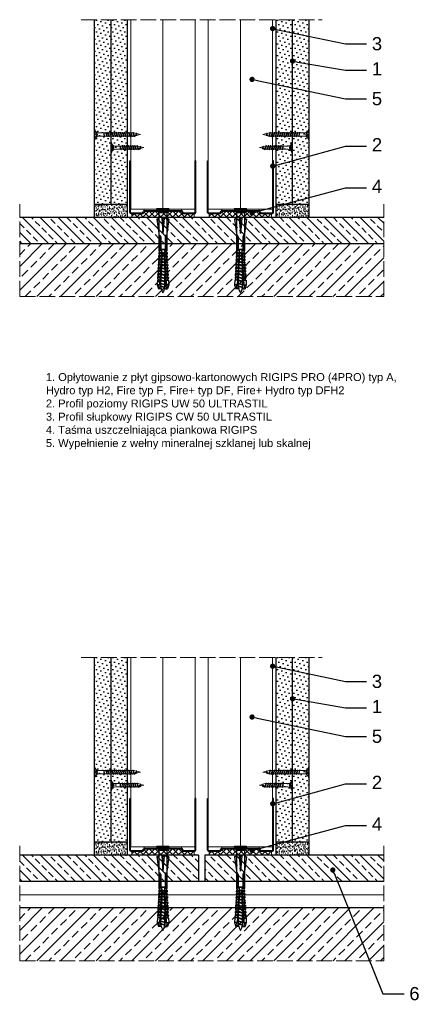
# Model space of a CAD drawing. Header units: millimetres. Extents: x 1487 to 3191, y -145 to 1276.
# Tile 3 of 6: x 1487 to 1790, y 529 to 1276. Entities that reach past the tile are written whole.
import ezdxf
from ezdxf import colors
from ezdxf.entities.mleader import LeaderData, LeaderLine
from ezdxf.math import Vec2, Vec3

# ---------------------------------------------------------------- set-up
doc = ezdxf.new("R2010")
doc.units = ezdxf.units.MM
doc.linetypes.add('ACAD_ISO02W100', pattern=[15, 12, -3])
for name, color, linetype, lineweight in [('_ISOVER WELNA', 7, 'BATTING', 9), ('_RIGIPS AKCESORIA', 7, 'Continuous', 18), ('_RIGIPS G-K', 7, 'Continuous', 25), ('_RIGIPS PROFIL', 7, 'Continuous', 18), ('KRESKOWANIE', 7, 'Continuous', 9), ('OPISY', 7, 'Continuous', 9), ('PRZERYWANA', 7, 'ACAD_ISO02W100', 9)]:
    doc.layers.add(name, color=color, linetype=linetype, lineweight=lineweight)
doc.styles.get("Standard").update_dxf_attribs({"font": 'arial.ttf'})
doc.linetypes.add('BATTING', pattern='A,0.00254,-2.54,[134,ltypeshp.shx,S=2.54,R=0,X=-2.54,Y=0],-5.08,[134,ltypeshp.shx,S=2.54,R=180,X=2.54,Y=0],-2.54', length=10.16254)

# ---------------------------------------------------------------- blocks, each defined once
blk = doc.blocks.new('TN 25')
at = {"layer": '_RIGIPS AKCESORIA'}
for p, q in [((0, -0.84), (0, 7.16)), ((0, 7.16), (0.46, 7.16)), ((0.46, 4.78), (0, 4.78)), ((0, 3.5), (1.77, 3.5)), ((0, 2.83), (1.77, 2.83)), ((0.46, 1.64), (0, 1.64)), ((0.46, 7.16), (0.46, 4.78)), ((0.46, -0.84), (0.46, 1.64)), ((1.77, 3.5), (1.77, 4.2)), ((1.77, 2.83), (1.77, 2.18)), ((3.02, 4.46), (8.47, 4.46)), ((7.49, 2.01), (3.55, 2.01)), ((7.12, 4.46), (7.12, 3.18)), ((8.03, 2.01), (7.12, 4.46)), ((7.12, 3.18), (7.65, 1.53)), ((7.65, 1.53), (8.03, 2.01)), ((9.41, 2.01), (8.03, 2.01)), ((8.47, 4.46), (8.79, 5)), ((9.61, 1.51), (8.47, 4.46)), ((8.79, 5), (9.93, 2.01)), ((9, 4.46), (10.1, 4.46)), ((9.93, 2.01), (9.61, 1.51)), ((11.04, 2.01), (9.93, 2.01)), ((10.1, 4.46), (10.41, 5)), ((11.23, 1.51), (10.1, 4.46)), ((10.41, 5), (11.56, 2.01)), ((10.62, 4.46), (11.67, 4.46)), ((11.56, 2.01), (11.23, 1.51)), ((12.61, 2.01), (11.56, 2.01)), ((11.67, 4.46), (11.99, 5)), ((12.81, 1.51), (11.67, 4.46)), ((11.99, 5), (13.14, 2.01)), ((12.2, 4.46), (13.21, 4.46)), ((13.14, 2.01), (12.81, 1.51)), ((14.15, 2.01), (13.14, 2.01)), ((13.21, 4.46), (13.52, 5)), ((14.34, 1.51), (13.21, 4.46)), ((13.52, 5), (14.67, 2.01)), ((13.73, 4.46), (14.8, 4.46)), ((14.67, 2.01), (14.34, 1.51)), ((15.74, 2.01), (14.67, 2.01)), ((14.8, 4.46), (15.12, 5)), ((15.94, 1.51), (14.8, 4.46)), ((15.12, 5), (16.26, 2.01)), ((15.33, 4.46), (16.42, 4.46)), ((16.26, 2.01), (15.94, 1.51)), ((17.36, 2.01), (16.26, 2.01)), ((16.42, 4.46), (16.73, 5)), ((17.55, 1.51), (16.42, 4.46)), ((16.73, 5), (17.88, 2.01)), ((16.94, 4.46), (17.99, 4.46)), ((17.88, 2.01), (17.55, 1.51)), ((18.93, 2.01), (17.88, 2.01)), ((17.99, 4.46), (18.31, 5)), ((19.13, 1.51), (17.99, 4.46)), ((18.31, 5), (19.45, 2.01)), ((18.52, 4.46), (19.68, 4.46)), ((19.45, 2.01), (19.13, 1.51)), ((19.45, 2.01), (20.62, 2.01)), ((19.68, 4.46), (20, 5)), ((20.82, 1.51), (19.68, 4.46)), ((20, 5), (21.14, 2.01)), ((20.21, 4.46), (20.7, 4.46)), ((20.7, 4.46), (22.28, 3.98)), ((21.14, 2.01), (20.82, 1.51)), ((21.14, 2.01), (21.81, 2.12)), ((21.85, 1.83), (21.67, 3.28)), ((21.67, 3.28), (22.14, 2.4)), ((22.14, 2.4), (21.85, 1.83)), ((22.7, 2.36), (22.14, 2.4)), ((22.28, 3.98), (22.56, 4.37)), ((22.7, 2.36), (22.28, 3.98)), ((22.56, 4.37), (23.03, 2.71)), ((23.03, 2.71), (22.7, 2.36)), ((22.71, 3.85), (25, 3.24)), ((25, 3.24), (23.03, 2.71)), ((0, -0.84), (0.46, -0.84))]:
    blk.add_line(p, q, dxfattribs=at)
for centre, major_axis, ratio, start_param, end_param in [((3.09, 7.67), (0.17, 3.2), 0.826134, 1.773653, 3.180586), ((-0.04, 0.9), (0, 3.93), 0.848176, -0.720942, -0.151112), ((3.37, -1.57), (0.28, 3.57), 0.832181, 0.035984, 1.430787), ((-2.73, 15.91), (0, 14.76), 0.848176, 3.399396, 3.475072), ((0.59, 4.62), (0, 2.81), 0.848176, 3.475072, 3.862535), ((1.66, 3.18), (0, 0.895), 0.848176, -1.552777, -0.720942), ((1.66, 3.18), (0, 0.895), 0.848176, 3.862535, 4.730408)]:
    blk.add_ellipse(centre, major_axis=major_axis, ratio=ratio, start_param=start_param, end_param=end_param, dxfattribs=at)
blk = doc.blocks.new('UW 50 ULTRASTIL')
h = blk.add_hatch()
h.set_pattern_fill('ANSI31', color=256, scale=0.5, style=0)
h.paths.add_polyline_path([(-104.51, 0.56), (-104.18, 1.24, -0.286951), (-103.29, 1.8), (-82.41, 1.8), (-76.29, 1.8, -0.286951), (-75.39, 1.24), (-75.06, 0.56, 0.286951), (-74.16, 0), (-65.59, 0, 0.414214), (-64.79, 0.8), (-64.79, 40), (-65.34, 40), (-65.34, 0.8, -0.414214), (-65.59, 0.55), (-73.82, 0.55, -0.286951), (-74.72, 1.11), (-75.05, 1.79, 0.286951), (-75.94, 2.35), (-103.63, 2.35, 0.286951), (-104.53, 1.79), (-104.86, 1.11, -0.286951), (-105.76, 0.55), (-113.99, 0.55, -0.414214), (-114.24, 0.8), (-114.24, 40), (-114.79, 40), (-114.79, 0.8, 0.414214), (-113.99, 0), (-105.41, 0, 0.286951)])
for p, q in [((-114.79, 0.8), (-114.79, 40)), ((-114.79, 40), (-114.24, 40)), ((-114.24, 0.8), (-114.24, 40)), ((-65.34, 0.8), (-65.34, 40)), ((-64.79, 40), (-65.34, 40)), ((-64.79, 0.8), (-64.79, 40)), ((-113.99, 0.55), (-105.76, 0.55)), ((-113.99, 0), (-105.41, 0)), ((-104.86, 1.11), (-104.53, 1.79)), ((-104.51, 0.56), (-104.18, 1.24)), ((-103.63, 2.35), (-75.94, 2.35)), ((-103.29, 1.8), (-76.29, 1.8)), ((-75.06, 0.56), (-75.39, 1.24)), ((-74.72, 1.11), (-75.05, 1.79)), ((-74.16, 0), (-65.59, 0)), ((-73.82, 0.55), (-65.59, 0.55))]:
    blk.add_line(p, q)
for centre, radius, start, end in [((-113.99, 0.8), 0.8, 180, 270), ((-113.99, 0.8), 0.25, 180, 270), ((-105.76, 1.55), 1, 270, 334.04349), ((-105.41, 1), 1, 270, 334.04349), ((-103.63, 1.35), 1, 90, 154.04349), ((-103.29, 0.8), 1, 90, 154.04349), ((-76.29, 0.8), 1, 25.95651, 90), ((-75.94, 1.35), 1, 25.95651, 90), ((-74.16, 1), 1, 205.95651, 270), ((-73.82, 1.55), 1, 205.95651, 270), ((-65.59, 0.8), 0.8, 270, 0), ((-65.59, 0.8), 0.25, 270, 0)]:
    blk.add_arc(centre, radius, start, end)
blk = doc.blocks.new('TN 35')
at = {"layer": '_RIGIPS AKCESORIA'}
for p, q in [((0, -0.84), (0, 7.16)), ((0, 7.16), (0.46, 7.16)), ((0.46, 4.78), (0, 4.78)), ((0, 3.5), (1.77, 3.5)), ((0, 2.83), (1.77, 2.83)), ((0.46, 1.64), (0, 1.64)), ((0.46, 7.16), (0.46, 4.78)), ((0.46, -0.84), (0.46, 1.64)), ((1.77, 3.5), (1.77, 4.2)), ((1.77, 2.83), (1.77, 2.18)), ((3.02, 4.46), (8.47, 4.46)), ((7.49, 2.01), (3.55, 2.01)), ((7.12, 4.46), (7.12, 3.18)), ((8.03, 2.01), (7.12, 4.46)), ((7.12, 3.18), (7.65, 1.53)), ((7.65, 1.53), (8.03, 2.01)), ((9.41, 2.01), (8.03, 2.01)), ((8.47, 4.46), (8.79, 5)), ((9.61, 1.51), (8.47, 4.46)), ((8.79, 5), (9.93, 2.01)), ((9, 4.46), (10.1, 4.46)), ((9.93, 2.01), (9.61, 1.51)), ((11.04, 2.01), (9.93, 2.01)), ((10.1, 4.46), (10.41, 5)), ((11.23, 1.51), (10.1, 4.46)), ((10.41, 5), (11.56, 2.01)), ((10.62, 4.46), (11.67, 4.46)), ((11.56, 2.01), (11.23, 1.51)), ((12.61, 2.01), (11.56, 2.01)), ((11.67, 4.46), (11.99, 5)), ((12.81, 1.51), (11.67, 4.46)), ((11.99, 5), (13.14, 2.01)), ((12.2, 4.46), (13.21, 4.46)), ((13.14, 2.01), (12.81, 1.51)), ((14.15, 2.01), (13.14, 2.01)), ((13.21, 4.46), (13.52, 5)), ((14.34, 1.51), (13.21, 4.46)), ((13.52, 5), (14.67, 2.01)), ((13.73, 4.46), (14.8, 4.46)), ((14.67, 2.01), (14.34, 1.51)), ((15.74, 2.01), (14.67, 2.01)), ((14.8, 4.46), (15.12, 5)), ((15.94, 1.51), (14.8, 4.46)), ((15.12, 5), (16.26, 2.01)), ((15.33, 4.46), (16.42, 4.46)), ((16.26, 2.01), (15.94, 1.51)), ((17.36, 2.01), (16.26, 2.01)), ((16.42, 4.46), (16.73, 5)), ((17.55, 1.51), (16.42, 4.46)), ((16.73, 5), (17.88, 2.01)), ((16.94, 4.46), (17.99, 4.46)), ((17.88, 2.01), (17.55, 1.51)), ((18.93, 2.01), (17.84, 2.01)), ((17.99, 4.46), (18.31, 5)), ((19.13, 1.51), (17.99, 4.46)), ((18.31, 5), (19.45, 2.01)), ((18.52, 4.46), (19.57, 4.46)), ((19.45, 2.01), (19.13, 1.51)), ((20.51, 2.01), (19.41, 2.01)), ((19.57, 4.46), (19.88, 5)), ((20.7, 1.51), (19.57, 4.46)), ((19.88, 5), (21.03, 2.01)), ((20.09, 4.46), (21.14, 4.46)), ((21.03, 2.01), (20.7, 1.51)), ((22.08, 2.01), (20.99, 2.01)), ((21.14, 4.46), (21.46, 5)), ((22.28, 1.51), (21.14, 4.46)), ((21.46, 5), (22.6, 2.01)), ((21.67, 4.46), (22.72, 4.46)), ((22.6, 2.01), (22.28, 1.51)), ((23.66, 2.01), (22.56, 2.01)), ((22.72, 4.46), (23.03, 5)), ((23.85, 1.51), (22.72, 4.46)), ((23.03, 5), (24.18, 2.01)), ((23.24, 4.46), (24.29, 4.46)), ((24.18, 2.01), (23.85, 1.51)), ((25.23, 2.01), (24.14, 2.01)), ((24.29, 4.46), (24.61, 5)), ((25.43, 1.51), (24.29, 4.46)), ((24.61, 5), (25.75, 2.01)), ((24.81, 4.46), (25.87, 4.46)), ((25.75, 2.01), (25.43, 1.51)), ((26.81, 2.01), (25.71, 2.01)), ((25.87, 4.46), (26.18, 5)), ((27, 1.51), (25.87, 4.46)), ((26.18, 5), (27.33, 2.01)), ((26.39, 4.46), (27.44, 4.46)), ((27.33, 2.01), (27, 1.51)), ((28.38, 2.01), (27.33, 2.01)), ((27.44, 4.46), (27.76, 5)), ((28.58, 1.51), (27.44, 4.46)), ((27.76, 5), (28.9, 2.01)), ((27.96, 4.46), (29.13, 4.46)), ((28.9, 2.01), (28.58, 1.51)), ((28.9, 2.01), (30.07, 2.01)), ((29.13, 4.46), (29.45, 5)), ((30.27, 1.51), (29.13, 4.46)), ((29.45, 5), (30.59, 2.01)), ((29.65, 4.46), (30.15, 4.46)), ((30.15, 4.46), (31.73, 3.98)), ((30.59, 2.01), (30.27, 1.51)), ((30.59, 2.01), (31.26, 2.12)), ((31.3, 1.83), (31.12, 3.28)), ((31.12, 3.28), (31.59, 2.4)), ((31.59, 2.4), (31.3, 1.83)), ((32.15, 2.36), (31.59, 2.4)), ((31.73, 3.98), (32.01, 4.37)), ((32.15, 2.36), (31.73, 3.98)), ((32.01, 4.37), (32.48, 2.71)), ((32.48, 2.71), (32.15, 2.36)), ((32.16, 3.85), (35, 3.24)), ((35, 3.24), (32.48, 2.71)), ((0, -0.84), (0.46, -0.84))]:
    blk.add_line(p, q, dxfattribs=at)
for centre, major_axis, ratio, start_param, end_param in [((3.09, 7.67), (0.17, 3.2), 0.826134, 1.773653, 3.180586), ((-0.04, 0.9), (0, 3.93), 0.848176, -0.720942, -0.151112), ((3.37, -1.57), (0.28, 3.57), 0.832181, 0.035984, 1.430787), ((-2.73, 15.91), (0, 14.76), 0.848176, 3.399396, 3.475072), ((0.59, 4.62), (0, 2.81), 0.848176, 3.475072, 3.862535), ((1.66, 3.18), (0, 0.895), 0.848176, -1.552777, -0.720942), ((1.66, 3.18), (0, 0.895), 0.848176, 3.862535, 4.730408)]:
    blk.add_ellipse(centre, major_axis=major_axis, ratio=ratio, start_param=start_param, end_param=end_param, dxfattribs=at)
blk = doc.blocks.new('kolek rozprezny komplet 60')
for p, q in [((390.66, 217.01), (390.76, 218.91)), ((393.15, 216.88), (390.66, 217.01)), ((393.75, 218.75), (390.71, 217.96)), ((393.81, 219.85), (390.76, 218.91)), ((391.67, 216.95), (392.67, 216.95)), ((392.67, 216.95), (391.67, 213.95)), ((392.67, 216.95), (392.07, 213.95)), ((393.07, 216.95), (392.07, 213.95)), ((392.67, 216.95), (393.04, 217.45)), ((393.07, 216.95), (393.04, 217.45)), ((393.07, 216.95), (394.67, 216.95)), ((394.67, 216.95), (393.67, 213.95)), ((393.68, 217.35), (393.81, 219.85)), ((417.38, 216.11), (393.68, 217.35)), ((420.47, 216.55), (393.71, 217.95)), ((397.41, 219.66), (393.81, 219.85)), ((394.67, 216.95), (394.07, 213.95)), ((395.07, 216.95), (394.07, 213.95)), ((394.67, 216.95), (394.92, 217.29)), ((395.07, 216.95), (395.05, 217.28)), ((395.07, 216.95), (397.07, 216.95)), ((397.07, 216.95), (396.07, 213.95)), ((397.07, 216.95), (396.47, 213.95)), ((397.47, 216.95), (396.47, 213.95)), ((397.07, 216.95), (397.23, 217.17)), ((397.31, 217.76), (397.41, 219.66)), ((397.47, 216.95), (397.46, 217.16)), ((397.47, 216.95), (399.47, 216.95)), ((397.67, 217.14), (397.71, 217.74)), ((399, 219.58), (397.82, 218.98)), ((398.47, 217.1), (398.5, 217.7)), ((399.47, 216.95), (398.47, 213.95)), ((399.47, 216.95), (398.87, 213.95)), ((399.87, 216.95), (398.87, 213.95)), ((398.9, 217.68), (399, 219.58)), ((399.8, 219.54), (399, 219.58)), ((399.47, 216.95), (399.55, 217.05)), ((399.7, 217.64), (399.8, 219.54)), ((399.87, 216.95), (399.87, 217.03)), ((399.87, 216.95), (401.38, 216.95)), ((400.07, 217.02), (400.1, 217.62)), ((401.4, 219.45), (400.22, 218.85)), ((400.87, 216.98), (400.9, 217.58)), ((401.87, 216.92), (400.87, 213.95)), ((401.87, 216.92), (401.27, 213.95)), ((402.26, 216.9), (401.27, 213.95)), ((401.3, 217.56), (401.4, 219.45)), ((402.2, 219.41), (401.4, 219.45)), ((402.1, 217.51), (402.2, 219.41)), ((402.47, 216.89), (402.5, 217.49)), ((403.8, 219.33), (402.61, 218.72)), ((403.27, 216.85), (403.3, 217.45)), ((404.22, 216.8), (403.31, 214.05)), ((403.7, 217.43), (403.8, 219.33)), ((404.24, 216.8), (403.7, 214.07)), ((404.62, 216.78), (403.72, 214.07)), ((404.6, 219.29), (403.8, 219.33)), ((404.5, 217.39), (404.6, 219.29)), ((404.86, 216.77), (404.9, 217.37)), ((406.19, 219.2), (405.01, 218.6)), ((405.66, 216.73), (405.69, 217.32)), ((406.58, 216.68), (405.75, 214.18)), ((406.09, 217.3), (406.19, 219.2)), ((406.62, 216.68), (406.12, 214.2)), ((406.98, 216.66), (406.16, 214.2)), ((406.99, 219.16), (406.19, 219.2)), ((406.89, 217.26), (406.99, 219.16)), ((407.26, 216.64), (407.29, 217.24)), ((408.59, 219.08), (407.41, 218.47)), ((408.06, 216.6), (408.09, 217.2)), ((408.94, 216.55), (408.19, 214.31)), ((408.49, 217.18), (408.59, 219.08)), ((408.99, 216.55), (408.55, 214.33)), ((409.39, 219.03), (408.59, 219.08)), ((409.34, 216.53), (408.6, 214.33)), ((409.29, 217.14), (409.39, 219.03)), ((409.66, 216.52), (409.69, 217.12)), ((410.99, 218.95), (409.8, 218.35)), ((410.46, 216.47), (410.49, 217.07)), ((410.89, 217.05), (410.99, 218.95)), ((412.59, 218.87), (411.4, 218.26)), ((412.05, 216.39), (412.09, 216.99)), ((412.49, 216.97), (412.59, 218.87)), ((413.38, 218.82), (412.59, 218.87)), ((412.85, 216.35), (412.89, 216.95)), ((413.28, 216.93), (413.38, 218.82)), ((414.98, 218.74), (413.8, 218.14)), ((414.45, 216.27), (414.48, 216.86)), ((414.88, 216.84), (414.98, 218.74)), ((415.78, 218.7), (414.98, 218.74)), ((415.25, 216.22), (415.28, 216.82)), ((415.68, 216.8), (415.78, 218.7)), ((417.38, 218.62), (416.2, 218.01)), ((417.28, 216.72), (417.38, 218.62)), ((418.18, 218.57), (417.38, 218.62)), ((418.08, 216.68), (418.18, 218.57)), ((419.78, 218.49), (418.59, 217.89)), ((419.68, 216.59), (419.78, 218.49)), ((430.17, 217.15), (419.71, 217.15)), ((431.37, 217.95), (419.75, 217.95)), ((448.67, 218.45), (419.77, 218.45)), ((420.47, 217.15), (420.47, 213.75)), ((420.67, 217.15), (420.67, 213.75)), ((420.87, 217.15), (420.87, 213.75)), ((443.47, 219.95), (432.8, 218.45)), ((443.47, 218.45), (443.47, 219.95)), ((443.47, 219.95), (444.34, 218.45)), ((450.17, 219.95), (448.67, 218.45)), ((448.67, 218.45), (448.67, 212.45)), ((448.67, 216.95), (448.67, 213.95)), ((450.17, 219.95), (450.17, 210.95)), ((450.67, 219.95), (450.17, 219.95)), ((450.67, 219.95), (450.67, 210.95)), ((450.67, 219.35), (451.17, 219.95)), ((451.17, 219.95), (451.67, 219.95)), ((451.17, 219.95), (451.17, 210.95)), ((451.67, 219.95), (451.67, 210.95)), ((393.15, 214.02), (390.66, 213.89)), ((390.66, 213.89), (390.76, 211.99)), ((393.75, 212.15), (390.71, 212.94)), ((393.81, 211.05), (390.76, 211.99)), ((391.67, 213.95), (391.71, 213.45)), ((391.71, 213.45), (392.07, 213.95)), ((392.07, 213.95), (393.67, 213.95)), ((393.67, 213.95), (393.7, 213.55)), ((417.38, 214.79), (393.68, 213.55)), ((393.68, 213.55), (393.81, 211.05)), ((420.47, 214.35), (393.71, 212.95)), ((393.78, 213.55), (394.07, 213.95)), ((397.41, 211.24), (393.81, 211.05)), ((394.07, 213.95), (396.07, 213.95)), ((396.07, 213.95), (396.09, 213.67)), ((396.28, 213.68), (396.47, 213.95)), ((396.47, 213.95), (398.47, 213.95)), ((397.31, 213.14), (397.41, 211.24)), ((397.67, 213.76), (397.71, 213.16)), ((399, 211.32), (397.82, 211.93)), ((398.47, 213.95), (398.48, 213.8)), ((398.47, 213.8), (398.5, 213.2)), ((398.77, 213.81), (398.87, 213.95)), ((398.87, 213.95), (400.87, 213.95)), ((398.9, 213.22), (399, 211.32)), ((399.8, 211.36), (399, 211.32)), ((399.7, 213.26), (399.8, 211.36)), ((400.07, 213.88), (400.1, 213.28)), ((401.4, 211.45), (400.22, 212.05)), ((400.87, 213.95), (400.88, 213.92)), ((400.87, 213.92), (400.9, 213.32)), ((401.27, 213.95), (401.38, 213.95)), ((401.27, 213.94), (401.27, 213.95)), ((401.3, 213.35), (401.4, 211.45)), ((402.2, 211.49), (401.4, 211.45)), ((402.1, 213.39), (402.2, 211.49)), ((402.47, 214.01), (402.5, 213.41)), ((403.8, 211.57), (402.61, 212.18)), ((403.27, 214.05), (403.3, 213.45)), ((403.7, 213.47), (403.8, 211.57)), ((404.6, 211.62), (403.8, 211.57)), ((404.5, 213.51), (404.6, 211.62)), ((404.86, 214.13), (404.9, 213.53)), ((406.19, 211.7), (405.01, 212.3)), ((405.66, 214.17), (405.69, 213.58)), ((406.09, 213.6), (406.19, 211.7)), ((406.99, 211.74), (406.19, 211.7)), ((406.89, 213.64), (406.99, 211.74)), ((407.26, 214.26), (407.29, 213.66)), ((408.59, 211.82), (407.41, 212.43)), ((408.06, 214.3), (408.09, 213.7)), ((408.49, 213.72), (408.59, 211.82)), ((409.39, 211.87), (408.59, 211.82)), ((409.29, 213.76), (409.39, 211.87)), ((409.66, 214.38), (409.69, 213.79)), ((410.99, 211.95), (409.8, 212.55)), ((410.46, 214.43), (410.49, 213.83)), ((411.3, 216.43), (410.64, 214.44)), ((410.89, 213.85), (410.99, 211.95)), ((411.37, 216.43), (410.98, 214.45)), ((411.69, 216.41), (411.04, 214.46)), ((412.59, 212.03), (411.4, 212.64)), ((412.05, 214.51), (412.09, 213.91)), ((412.49, 213.93), (412.59, 212.03)), ((413.38, 212.08), (412.59, 212.03)), ((412.85, 214.55), (412.89, 213.95)), ((413.66, 216.31), (413.08, 214.56)), ((413.28, 213.97), (413.38, 212.08)), ((413.75, 216.3), (413.4, 214.58)), ((414.05, 216.29), (413.49, 214.58)), ((414.98, 212.16), (413.8, 212.76)), ((414.45, 214.64), (414.48, 214.04)), ((414.88, 214.06), (414.98, 212.16)), ((415.78, 212.2), (414.98, 212.16)), ((415.25, 214.68), (415.28, 214.08)), ((416.02, 216.18), (415.52, 214.69)), ((415.68, 214.1), (415.78, 212.2)), ((416.12, 216.18), (415.83, 214.71)), ((416.41, 216.16), (415.93, 214.71)), ((417.38, 212.29), (416.2, 212.89)), ((417.28, 214.18), (417.38, 212.29)), ((418.18, 212.33), (417.38, 212.29)), ((418.22, 215.58), (418.01, 214.95)), ((418.08, 214.22), (418.18, 212.33)), ((419.78, 212.41), (418.59, 213.01)), ((419.68, 214.31), (419.78, 212.41)), ((430.17, 213.75), (419.71, 213.75)), ((431.37, 212.95), (419.75, 212.95)), ((448.67, 212.45), (419.77, 212.45)), ((444.34, 216.37), (432.8, 215.45)), ((432.8, 215.45), (443.47, 215.45)), ((444.34, 214.53), (432.8, 215.45)), ((443.47, 210.95), (432.8, 212.45)), ((444.34, 216.37), (443.47, 215.45)), ((444.34, 214.53), (443.47, 215.45)), ((443.47, 212.45), (443.47, 210.95)), ((443.47, 210.95), (444.34, 212.45)), ((444.34, 214.53), (444.34, 216.37)), ((450.17, 210.95), (448.67, 212.45)), ((450.67, 210.95), (450.17, 210.95)), ((450.67, 211.55), (451.17, 210.95)), ((451.17, 210.95), (451.67, 210.95))]:
    blk.add_line(p, q)
for centre, radius, start, end in [((393.41, 206.24), 10.85, 99.20383, 121.90826), ((393.65, 216.85), 0.5, 87, 177), ((397.68, 219.24), 0.3, 177, 297), ((400.08, 219.12), 0.3, 177, 297), ((402.48, 218.99), 0.3, 177, 297), ((404.87, 218.87), 0.3, 177, 297), ((407.27, 218.74), 0.3, 177, 297), ((409.67, 218.61), 0.3, 177, 297), ((411.27, 218.53), 0.3, 177, 297), ((413.66, 218.41), 0.3, 177, 297), ((416.06, 218.28), 0.3, 177, 297), ((418.46, 218.15), 0.3, 177, 297), ((422.67, 216.95), 1, 90, 168.46304), ((430.17, 218.45), 1.3, 270, 0), ((393.41, 224.66), 10.85, 238.09174, 260.79617), ((393.65, 214.05), 0.5, 183, 273), ((397.68, 211.66), 0.3, 63, 183), ((400.08, 211.78), 0.3, 63, 183), ((402.48, 211.91), 0.3, 63, 183), ((404.87, 212.03), 0.3, 63, 183), ((407.27, 212.16), 0.3, 63, 183), ((409.67, 212.29), 0.3, 63, 183), ((411.27, 212.37), 0.3, 63, 183), ((413.66, 212.5), 0.3, 63, 183), ((416.06, 212.62), 0.3, 63, 183), ((417.55, 215.45), 0.682, 255.86037, 104.13858), ((418.46, 212.75), 0.3, 63, 183), ((422.67, 213.95), 1, 191.53696, 270), ((430.17, 212.45), 1.3, 0, 90)]:
    blk.add_arc(centre, radius, start, end)
blk = doc.blocks.new('_Dot')
at = {"color": 0, "linetype": 'ByBlock', "lineweight": -2}
blk.add_line((-0.5, 0), (-1, 0), dxfattribs=at)
at = {"color": 0, "linetype": 'ByBlock', "const_width": 0.5}
blk.add_lwpolyline([(-0.25, 0, 1), (0.25, 0, 1)], format="xyb", close=True, dxfattribs=at)

msp = doc.modelspace()

# ---------------------------------------------------------------- hatches: boundary and pattern name
at = {"layer": '_RIGIPS G-K'}
h = msp.add_hatch(dxfattribs=at)
h.set_pattern_fill('DOTS', color=256, scale=2, angle=45, style=0)
h.set_pattern_definition([(45, (-43.4, -308.061), (-1.122532, 3.367596), [0, -3.175])])
h.paths.add_polyline_path([(1555.87, 1276.07), (1543.37, 1276.07), (1543.37, 1136.07), (1555.87, 1136.07)])
h = msp.add_hatch(dxfattribs=at)
h.set_pattern_fill('DOTS', color=256, scale=2, angle=45, style=0)
h.set_pattern_definition([(45, (-30.9, -308.061), (-1.122532, 3.367596), [0, -3.175])])
h.paths.add_polyline_path([(1568.37, 1276.07), (1555.87, 1276.07), (1555.87, 1136.07), (1568.37, 1136.07)])
h = msp.add_hatch(dxfattribs=at)
h.set_pattern_fill('DOTS', color=256, scale=2, angle=45, style=0)
h.set_pattern_definition([(45, (30.9, -308.061), (-1.122532, 3.367596), [0, -3.175])])
h.paths.add_polyline_path([(1693.67, 1276.07), (1681.17, 1276.07), (1681.17, 1136.07), (1693.67, 1136.07)])
h = msp.add_hatch(dxfattribs=at)
h.set_pattern_fill('DOTS', color=256, scale=2, angle=45, style=0)
h.set_pattern_definition([(45, (43.4, -308.061), (-1.122532, 3.367596), [0, -3.175])])
h.paths.add_polyline_path([(1706.17, 1276.07), (1693.67, 1276.07), (1693.67, 1136.07), (1706.17, 1136.07)])
h = msp.add_hatch(dxfattribs=at)
h.set_pattern_fill('AR-SAND', color=256, scale=0.05, style=0)
h.set_pattern_definition([(37.5, (-30.9, 0), (-0.0800016, 2.4470662), [0, -1.9304, 0, -2.159, 0, -2.06375]), (7.5, (-30.9, 0), (2.2476164, 3.5841255), [0, -1.0414, 0, -1.7399, 0, -0.66675]), (327.5, (-32.462, 0), (3.9549619, 0.007186), [0, -0.635, 0, -2.286, 0, -2.9845]), (317.5, (-32.462, 0), (3.817782, 1.1146466), [0, -0.3175, 0, -1.4986, 0, -1.7145])])
h.paths.add_polyline_path([(1568.37, 1136.07), (1543.37, 1136.07), (1543.37, 1126.07), (1568.37, 1126.07)])
h = msp.add_hatch(dxfattribs=at)
h.set_pattern_fill('AR-SAND', color=256, scale=0.05, style=0)
h.set_pattern_definition([(37.5, (30.9, 0), (-0.0800016, 2.4470662), [0, -1.9304, 0, -2.159, 0, -2.06375]), (7.5, (30.9, 0), (2.2476164, 3.5841255), [0, -1.0414, 0, -1.7399, 0, -0.66675]), (327.5, (29.338, 0), (3.9549619, 0.007186), [0, -0.635, 0, -2.286, 0, -2.9845]), (317.5, (29.338, 0), (3.817782, 1.1146466), [0, -0.3175, 0, -1.4986, 0, -1.7145])])
h.paths.add_polyline_path([(1706.17, 1136.07), (1681.17, 1136.07), (1681.17, 1126.07), (1706.17, 1126.07)])
h = msp.add_hatch(dxfattribs=at)
h.set_pattern_fill('DOTS', color=256, scale=2, angle=45, style=0)
h.set_pattern_definition([(45, (-43.4, -791.554), (-1.122532, 3.367596), [0, -3.175])])
h.paths.add_polyline_path([(1555.87, 792.57), (1543.37, 792.57), (1543.37, 652.57), (1555.87, 652.57)])
h = msp.add_hatch(dxfattribs=at)
h.set_pattern_fill('DOTS', color=256, scale=2, angle=45, style=0)
h.set_pattern_definition([(45, (-30.9, -791.554), (-1.122532, 3.367596), [0, -3.175])])
h.paths.add_polyline_path([(1568.37, 792.57), (1555.87, 792.57), (1555.87, 652.57), (1568.37, 652.57)])
h = msp.add_hatch(dxfattribs=at)
h.set_pattern_fill('DOTS', color=256, scale=2, angle=45, style=0)
h.set_pattern_definition([(45, (30.9, -791.554), (-1.122532, 3.367596), [0, -3.175])])
h.paths.add_polyline_path([(1693.67, 792.57), (1681.17, 792.57), (1681.17, 652.57), (1693.67, 652.57)])
h = msp.add_hatch(dxfattribs=at)
h.set_pattern_fill('DOTS', color=256, scale=2, angle=45, style=0)
h.set_pattern_definition([(45, (43.4, -791.554), (-1.122532, 3.367596), [0, -3.175])])
h.paths.add_polyline_path([(1706.17, 792.57), (1693.67, 792.57), (1693.67, 652.57), (1706.17, 652.57)])
h = msp.add_hatch(dxfattribs=at)
h.set_pattern_fill('AR-SAND', color=256, scale=0.05, style=0)
h.set_pattern_definition([(37.5, (-30.9, -483.4932), (-0.0800016, 2.4470662), [0, -1.9304, 0, -2.159, 0, -2.06375]), (7.5, (-30.9, -483.4932), (2.2476164, 3.5841255), [0, -1.0414, 0, -1.7399, 0, -0.66675]), (327.5, (-32.462, -483.4932), (3.9549619, 0.007186), [0, -0.635, 0, -2.286, 0, -2.9845]), (317.5, (-32.462, -483.4932), (3.817782, 1.1146466), [0, -0.3175, 0, -1.4986, 0, -1.7145])])
h.paths.add_polyline_path([(1568.37, 652.57), (1543.37, 652.57), (1543.37, 642.57), (1568.37, 642.57)])
h = msp.add_hatch(dxfattribs=at)
h.set_pattern_fill('AR-SAND', color=256, scale=0.05, style=0)
h.set_pattern_definition([(37.5, (30.9, -483.4932), (-0.0800016, 2.4470662), [0, -1.9304, 0, -2.159, 0, -2.06375]), (7.5, (30.9, -483.4932), (2.2476164, 3.5841255), [0, -1.0414, 0, -1.7399, 0, -0.66675]), (327.5, (29.338, -483.4932), (3.9549619, 0.007186), [0, -0.635, 0, -2.286, 0, -2.9845]), (317.5, (29.338, -483.4932), (3.817782, 1.1146466), [0, -0.3175, 0, -1.4986, 0, -1.7145])])
h.paths.add_polyline_path([(1706.17, 652.57), (1681.17, 652.57), (1681.17, 642.57), (1706.17, 642.57)])
at = {"layer": 'KRESKOWANIE'}
h = msp.add_hatch(dxfattribs=at)
h.set_pattern_fill('ANSI37', color=256, angle=90, style=0)
h.set_pattern_definition([(135, (-29.4, -308.061), (-2.245064, -2.245064), []), (225, (-29.4, -308.061), (2.245064, -2.245064), [])])
h.paths.add_polyline_path([(1618.97, 1129.07), (1611, 1129.07, -0.286951), (1610.1, 1129.63), (1609.77, 1130.31, 0.286951), (1608.87, 1130.87), (1581.88, 1130.87, 0.286951), (1580.98, 1130.31), (1580.65, 1129.63, -0.286951), (1579.75, 1129.07), (1571.77, 1129.07), (1571.77, 1126.07), (1618.97, 1126.07)])
h = msp.add_hatch(dxfattribs=at)
h.set_pattern_fill('ANSI37', color=256, angle=90, style=0)
h.set_pattern_definition([(135, (29.4, -308.061), (-2.245064, -2.245064), []), (225, (29.4, -308.061), (2.245064, -2.245064), [])])
h.paths.add_polyline_path([(1677.77, 1129.07), (1669.8, 1129.07, -0.286951), (1668.9, 1129.63), (1668.57, 1130.31, 0.286951), (1667.67, 1130.87), (1640.68, 1130.87, 0.286951), (1639.78, 1130.31), (1639.45, 1129.63, -0.286951), (1638.55, 1129.07), (1630.57, 1129.07), (1630.57, 1126.07), (1677.77, 1126.07)])
h = msp.add_hatch(dxfattribs=at)
h.set_pattern_fill('ANSI33', color=256, scale=1.5, angle=90, style=0)
h.set_pattern_definition([(135, (0, -308.061), (-6.735192, -6.735192), []), (135, (4e-16, -301.326), (-6.735192, -6.735192), [4.7625, -2.38125])])
h.paths.add_polyline_path([(1762.77, 1126.07), (1486.77, 1126.07), (1486.77, 1106.07), (1762.77, 1106.07)])
h = msp.add_hatch(dxfattribs=at)
h.set_pattern_fill('ANSI33', color=256, scale=2, style=0)
h.set_pattern_definition([(45, (0, -308.061), (-8.980256, 8.980256), []), (45, (8.98, -308.061), (-8.980256, 8.980256), [6.35, -3.175])])
h.paths.add_polyline_path([(1762.77, 1106.07), (1486.77, 1106.07), (1486.77, 1066.07), (1762.77, 1066.07)])
h = msp.add_hatch(dxfattribs=at)
h.set_pattern_fill('ANSI33', color=256, scale=1.5, angle=90, style=0)
h.set_pattern_definition([(135, (0, -791.554), (-6.735192, -6.735192), []), (135, (4e-16, -784.819), (-6.735192, -6.735192), [4.7625, -2.38125])])
h.paths.add_polyline_path([(1627.27, 642.57), (1627.27, 622.57), (1762.77, 622.57), (1762.77, 642.57)])
h.paths.add_polyline_path([(1622.27, 622.57), (1622.27, 642.57), (1486.77, 642.57), (1486.77, 622.57)])
h = msp.add_hatch(dxfattribs=at)
h.set_pattern_fill('ANSI37', color=256, angle=90, style=0)
h.set_pattern_definition([(135, (-29.4, -791.554), (-2.245064, -2.245064), []), (225, (-29.4, -791.554), (2.245064, -2.245064), [])])
h.paths.add_polyline_path([(1618.97, 645.57), (1611, 645.57, -0.286951), (1610.1, 646.14), (1609.77, 646.81, 0.286951), (1608.87, 647.37), (1581.88, 647.37, 0.286951), (1580.98, 646.81), (1580.65, 646.14, -0.286951), (1579.75, 645.57), (1571.77, 645.57), (1571.77, 642.57), (1618.97, 642.57)])
h = msp.add_hatch(dxfattribs=at)
h.set_pattern_fill('ANSI37', color=256, angle=90, style=0)
h.set_pattern_definition([(135, (29.4, -791.554), (-2.245064, -2.245064), []), (225, (29.4, -791.554), (2.245064, -2.245064), [])])
h.paths.add_polyline_path([(1677.77, 645.57), (1669.8, 645.57, -0.286951), (1668.9, 646.14), (1668.57, 646.81, 0.286951), (1667.67, 647.37), (1640.68, 647.37, 0.286951), (1639.78, 646.81), (1639.45, 646.14, -0.286951), (1638.55, 645.57), (1630.57, 645.57), (1630.57, 642.57), (1677.77, 642.57)])
h = msp.add_hatch(dxfattribs=at)
h.set_pattern_fill('ANSI33', color=256, scale=2, style=0)
h.set_pattern_definition([(45, (0, -811.554), (-8.980256, 8.980256), []), (45, (8.98, -811.554), (-8.980256, 8.980256), [6.35, -3.175])])
h.paths.add_polyline_path([(1762.77, 602.57), (1486.77, 602.57), (1486.77, 562.57), (1762.77, 562.57)])

# ---------------------------------------------------------------- linework, layer by layer
for p, q in [((1762.77, 1126.07), (1486.77, 1126.07)), ((1762.77, 1106.07), (1486.77, 1106.07)), ((1622.27, 642.57), (1486.77, 642.57)), ((1622.27, 642.57), (1622.27, 622.57)), ((1762.77, 642.57), (1627.27, 642.57)), ((1627.27, 642.57), (1627.27, 622.57)), ((1762.77, 622.57), (1486.77, 622.57)), ((1762.77, 602.57), (1486.77, 602.57))]:
    msp.add_line(p, q)
at = {"layer": '_ISOVER WELNA', "ltscale": 2.4}
for p, q in [((1595.37, 1276.07), (1595.37, 1131.42)), ((1654.17, 1276.07), (1654.17, 1131.42)), ((1595.37, 792.57), (1595.37, 647.92)), ((1654.17, 792.57), (1654.17, 647.92))]:
    msp.add_line(p, q, dxfattribs=at)
at = {"layer": '_ISOVER WELNA', "ltscale": 0.95}
msp.add_line((1486.77, 612.57), (1762.77, 612.57), dxfattribs=at)
at = {"layer": '_RIGIPS G-K'}
for p, q in [((1543.37, 1276.07), (1543.37, 1126.07)), ((1555.87, 1276.07), (1555.87, 1136.07)), ((1568.37, 1276.07), (1568.37, 1126.07)), ((1681.17, 1126.07), (1681.17, 1276.07)), ((1693.67, 1136.07), (1693.67, 1276.07)), ((1706.17, 1126.07), (1706.17, 1276.07)), ((1543.37, 1136.07), (1568.37, 1136.07)), ((1681.17, 1136.07), (1706.17, 1136.07)), ((1693.67, 1126.07), (1681.17, 1126.07)), ((1543.37, 792.57), (1543.37, 642.57)), ((1555.87, 792.57), (1555.87, 652.57)), ((1568.37, 792.57), (1568.37, 642.57)), ((1681.17, 642.57), (1681.17, 792.57)), ((1693.67, 652.57), (1693.67, 792.57)), ((1706.17, 642.57), (1706.17, 792.57)), ((1543.37, 652.57), (1568.37, 652.57)), ((1681.17, 652.57), (1706.17, 652.57))]:
    msp.add_line(p, q, dxfattribs=at)
at = {"layer": '_RIGIPS PROFIL', "lineweight": 9}
for p, q in [((1570.97, 1276.07), (1570.97, 1132.42)), ((1619.77, 1276.07), (1619.77, 1132.42)), ((1629.77, 1276.07), (1629.77, 1132.42)), ((1678.57, 1276.07), (1678.57, 1132.42)), ((1619.77, 1132.42), (1570.97, 1132.42)), ((1678.57, 1132.42), (1629.77, 1132.42)), ((1570.97, 792.57), (1570.97, 648.92)), ((1619.77, 792.57), (1619.77, 648.92)), ((1629.77, 792.57), (1629.77, 648.92)), ((1678.57, 792.57), (1678.57, 648.92)), ((1619.77, 648.92), (1570.97, 648.92)), ((1678.57, 648.92), (1629.77, 648.92))]:
    msp.add_line(p, q, dxfattribs=at)
at = {"layer": 'KRESKOWANIE'}
for p, q in [((1571.77, 1129.07), (1571.77, 1126.07)), ((1618.97, 1129.07), (1618.97, 1126.07)), ((1630.57, 1129.07), (1630.57, 1126.07)), ((1677.77, 1129.07), (1677.77, 1126.07)), ((1571.77, 645.57), (1571.77, 642.57)), ((1618.97, 645.57), (1618.97, 642.57)), ((1630.57, 645.57), (1630.57, 642.57)), ((1677.77, 645.57), (1677.77, 642.57))]:
    msp.add_line(p, q, dxfattribs=at)
at = {"layer": 'PRZERYWANA'}
for p, q in [((1533.37, 1276.07), (1716.17, 1276.07)), ((1486.77, 1066.07), (1486.77, 1136.07)), ((1762.77, 1066.07), (1762.77, 1136.07)), ((1486.77, 1066.07), (1762.77, 1066.07)), ((1533.37, 792.57), (1716.17, 792.57)), ((1486.77, 562.57), (1486.77, 652.57)), ((1762.77, 562.57), (1762.77, 652.57)), ((1486.77, 562.57), (1762.77, 562.57))]:
    msp.add_line(p, q, dxfattribs=at)

# ---------------------------------------------------------------- block references
for p in [(1685.16, 1129.07), (1743.96, 1129.07), (1685.16, 645.57), (1743.96, 645.57)]:
    msp.add_blockref('UW 50 ULTRASTIL', p)
at = {"rotation": 90}
for p in [(1810.83, 681.24), (1869.63, 681.24), (1810.83, 197.75), (1869.63, 197.75)]:
    msp.add_blockref('kolek rozprezny komplet 60', p, dxfattribs=at)
at = {"layer": '_RIGIPS AKCESORIA'}
for name, p in [('TN 35', (1543.37, 1185.82)), ('TN 25', (1555.87, 1175.82)), ('TN 35', (1543.37, 702.33)), ('TN 25', (1555.87, 692.33))]:
    msp.add_blockref(name, p, dxfattribs=at)
at = {"layer": '_RIGIPS AKCESORIA', "xscale": -1}
for name, p in [('TN 35', (1706.17, 1185.82)), ('TN 25', (1693.67, 1175.82)), ('TN 35', (1706.17, 702.33)), ('TN 25', (1693.67, 692.33))]:
    msp.add_blockref(name, p, dxfattribs=at)

# ---------------------------------------------------------------- texts
at = {"insert": (1506.67, 1008.07), "char_height": 6, "width": 276.861, "attachment_point": 1}
msp.add_mtext('1. Opłytowanie z płyt gipsowo-kartonowych RIGIPS PRO (4PRO) typ A, Hydro typ H2, Fire typ F, Fire+ typ DF, Fire+ Hydro typ DFH2\\P2. Profil poziomy RIGIPS UW 50 ULTRASTIL\\P3. Profil słupkowy RIGIPS CW 50 ULTRASTIL\\P4. Taśma uszczelniająca piankowa RIGIPS\\P5. Wypełnienie z wełny mineralnej szklanej lub skalnej', dxfattribs=at)

# ---------------------------------------------------------------- leaders
at = {"layer": 'OPISY'}
ml = msp.add_multileader_mtext('Standard', dxfattribs=at)
ml.set_content('3', color=256)
ml.set_leader_properties()
ml.set_arrow_properties(name='DOT')
ml.build(insert=Vec2(0, 0))
ctx = ml.context
ctx.base_point, ctx.char_height, ctx.landing_gap_size, ctx.plane_origin = Vec3(1749.81, 1257.79), 10, 4, Vec3(1557.23, 1401.45)
notes = []
notes.append((ctx, [(0, (1, 1, 0), (1733.81, 1257.79), (1, 0), 16, [(0, [(1678.57, 1269.32)], 0, [])])]))
ctx.mtext.insert, ctx.mtext.flow_direction = Vec3(1753.81, 1262.88), 5
ml = msp.add_multileader_mtext('Standard', dxfattribs=at)
ml.set_content('1', color=256)
ml.set_leader_properties()
ml.set_arrow_properties(name='DOT')
ml.build(insert=Vec2(0, 0))
ctx = ml.context
ctx.base_point, ctx.char_height, ctx.landing_gap_size, ctx.plane_origin = Vec3(1749.81, 1237.85), 10, 4, Vec3(1557.23, 1381.5)
notes.append((ctx, [(0, (1, 1, 0), (1733.81, 1237.85), (1, 0), 16, [(0, [(1693.67, 1244.65)], 0, [])])]))
ctx.mtext.insert, ctx.mtext.flow_direction = Vec3(1753.81, 1243.85), 5
ml = msp.add_multileader_mtext('Standard', dxfattribs=at)
ml.set_content('5', color=256)
ml.set_leader_properties()
ml.set_arrow_properties(name='DOT')
ml.build(insert=Vec2(0, 0))
ctx = ml.context
ctx.base_point, ctx.char_height, ctx.landing_gap_size, ctx.plane_origin = Vec3(1749.81, 1216.15), 10, 4, Vec3(1557.23, 1359.81)
notes.append((ctx, [(0, (1, 1, 0), (1733.81, 1216.15), (1, 0), 16, [(0, [(1663, 1230.78)], 0, [])])]))
ctx.mtext.insert, ctx.mtext.flow_direction = Vec3(1753.81, 1221.23), 5
ml = msp.add_multileader_mtext('Standard', dxfattribs=at)
ml.set_content('2', color=256)
ml.set_leader_properties()
ml.set_arrow_properties(name='DOT')
ml.build(insert=Vec2(0, 0))
ctx = ml.context
ctx.base_point, ctx.char_height, ctx.landing_gap_size, ctx.plane_origin = Vec3(1749.81, 1180.24), 10, 4, Vec3(1557.23, 1323.9)
notes.append((ctx, [(0, (1, 1, 0), (1733.81, 1180.24), (1, 0), 16, [(0, [(1678.65, 1165.06)], 0, [])])]))
ctx.mtext.insert, ctx.mtext.flow_direction = Vec3(1753.81, 1186.24), 5
ml = msp.add_multileader_mtext('Standard', dxfattribs=at)
ml.set_content('4', color=256)
ml.set_leader_properties()
ml.set_arrow_properties(name='DOT')
ml.build(insert=Vec2(0, 0))
ctx = ml.context
ctx.base_point, ctx.char_height, ctx.landing_gap_size, ctx.plane_origin = Vec3(1749.81, 1148.68), 10, 4, Vec3(1557.23, 1292.34)
notes.append((ctx, [(0, (1, 1, 0), (1733.81, 1148.68), (1, 0), 16, [(0, [(1663, 1129.47)], 0, [])])]))
ctx.mtext.insert, ctx.mtext.flow_direction = Vec3(1753.81, 1154.68), 5
ml = msp.add_multileader_mtext('Standard', dxfattribs=at)
ml.set_content('3', color=256)
ml.set_leader_properties()
ml.set_arrow_properties(name='DOT')
ml.build(insert=Vec2(0, 0))
ctx = ml.context
ctx.base_point, ctx.char_height, ctx.landing_gap_size, ctx.plane_origin = Vec3(1749.81, 774.3), 10, 4, Vec3(1557.23, 917.96)
notes.append((ctx, [(0, (1, 1, 0), (1733.81, 774.3), (1, 0), 16, [(0, [(1678.57, 785.83)], 0, [])])]))
ctx.mtext.insert, ctx.mtext.flow_direction = Vec3(1753.81, 779.39), 5
ml = msp.add_multileader_mtext('Standard', dxfattribs=at)
ml.set_content('1', color=256)
ml.set_leader_properties()
ml.set_arrow_properties(name='DOT')
ml.build(insert=Vec2(0, 0))
ctx = ml.context
ctx.base_point, ctx.char_height, ctx.landing_gap_size, ctx.plane_origin = Vec3(1749.81, 754.35), 10, 4, Vec3(1557.23, 898.01)
notes.append((ctx, [(0, (1, 1, 0), (1733.81, 754.35), (1, 0), 16, [(0, [(1693.67, 761.16)], 0, [])])]))
ctx.mtext.insert, ctx.mtext.flow_direction = Vec3(1753.81, 760.35), 5
ml = msp.add_multileader_mtext('Standard', dxfattribs=at)
ml.set_content('5', color=256)
ml.set_leader_properties()
ml.set_arrow_properties(name='DOT')
ml.build(insert=Vec2(0, 0))
ctx = ml.context
ctx.base_point, ctx.char_height, ctx.landing_gap_size, ctx.plane_origin = Vec3(1749.81, 732.65), 10, 4, Vec3(1557.23, 876.31)
notes.append((ctx, [(0, (1, 1, 0), (1733.81, 732.65), (1, 0), 16, [(0, [(1663, 747.29)], 0, [])])]))
ctx.mtext.insert, ctx.mtext.flow_direction = Vec3(1753.81, 737.74), 5
ml = msp.add_multileader_mtext('Standard', dxfattribs=at)
ml.set_content('2', color=256)
ml.set_leader_properties()
ml.set_arrow_properties(name='DOT')
ml.build(insert=Vec2(0, 0))
ctx = ml.context
ctx.base_point, ctx.char_height, ctx.landing_gap_size, ctx.plane_origin = Vec3(1749.81, 696.75), 10, 4, Vec3(1557.23, 840.41)
notes.append((ctx, [(0, (1, 1, 0), (1733.81, 696.75), (1, 0), 16, [(0, [(1678.65, 681.57)], 0, [])])]))
ctx.mtext.insert, ctx.mtext.flow_direction = Vec3(1753.81, 702.75), 5
ml = msp.add_multileader_mtext('Standard', dxfattribs=at)
ml.set_content('4', color=256)
ml.set_leader_properties()
ml.set_arrow_properties(name='DOT')
ml.build(insert=Vec2(0, 0))
ctx = ml.context
ctx.base_point, ctx.char_height, ctx.landing_gap_size, ctx.plane_origin = Vec3(1749.81, 665.18), 10, 4, Vec3(1557.23, 808.84)
notes.append((ctx, [(0, (1, 1, 0), (1733.81, 665.18), (1, 0), 16, [(0, [(1663, 645.98)], 0, [])])]))
ctx.mtext.insert, ctx.mtext.flow_direction = Vec3(1753.81, 671.18), 5
ml = msp.add_multileader_mtext('Standard', dxfattribs=at)
ml.set_content('6', color=256)
ml.set_leader_properties()
ml.set_arrow_properties(name='DOT')
ml.build(insert=Vec2(0, 0))
ctx = ml.context
ctx.base_point, ctx.char_height, ctx.landing_gap_size, ctx.plane_origin = Vec3(1778.22, 537.52), 10, 4, Vec3(1585.63, 681.18)
notes.append((ctx, [(0, (1, 1, 0), (1762.22, 537.52), (1, 0), 16, [(0, [(1724.2, 631.33)], 0, [])])]))
ctx.mtext.insert, ctx.mtext.flow_direction = Vec3(1782.22, 542.61), 5
for ctx, leaders in notes:
    for number, flags, end, landing, length, lines in leaders:
        leader = LeaderData()
        leader.index, (leader.has_last_leader_line, leader.has_dogleg_vector, leader.attachment_direction) = number, flags
        leader.last_leader_point, leader.dogleg_vector, leader.dogleg_length = Vec3(end), Vec3(landing), length
        for number, points, colour, breaks in lines:
            line = LeaderLine()
            line.index, line.vertices, line.color, line.breaks = number, Vec3.list(points), colors.encode_raw_color(colour), breaks
            leader.lines.append(line)
        ctx.leaders.append(leader)

doc.saveas('drawing.dxf')
